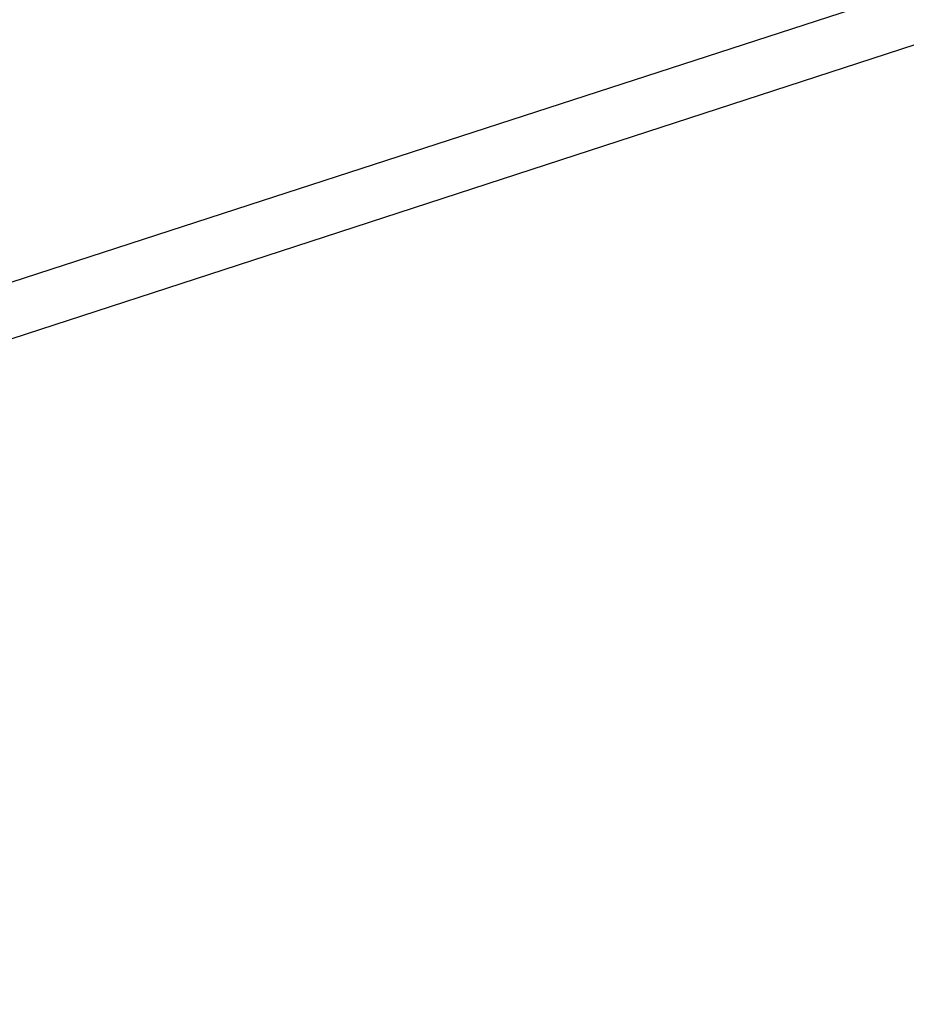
# Model space of a CAD drawing. Header units: millimetres. Extents: x -243.9 to -229.5, y -3.7 to 10.8.
# Tile 116 of 256: x -239.5989 to -239.5583, y 2.5254 to 2.5705. Entities that reach past the tile are written whole.
import ezdxf

# ---------------------------------------------------------------- set-up
doc = ezdxf.new("R2010")
doc.units = ezdxf.units.MM
doc.header["$MEASUREMENT"] = 0
doc.layers.add('Default', color=7, linetype='Continuous', true_color=0x000000)

msp = doc.modelspace()

# ---------------------------------------------------------------- linework, layer by layer
at = {"layer": 'Default'}
msp.add_open_spline([(-233.690532, 3.75, 128.804588), (-233.690313, 4.136108, 128.804588), (-233.844103, 4.90838, 128.804588), (-234.508915, 5.903472, 128.804588), (-235.339376, 6.449053, 128.804588), (-236.084572, 6.664703, 128.804588), (-236.841333, 6.736961, 128.804588), (-237.798893, 6.546505, 128.804588), (-238.623711, 5.995299, 128.804588), (-239.123265, 5.380749, 128.804588), (-239.395458, 4.857328, 128.804588), (-239.555341, 4.305999, 128.804588), (-239.627427, 3.549175, 128.804588), (-239.437084, 2.591657, 128.804588), (-238.885806, 1.766812, 128.804588), (-238.271295, 1.267272, 128.804588), (-237.747853, 0.995071, 128.804588), (-237.196534, 0.835193, 128.804588), (-236.439705, 0.763104, 128.804588), (-235.48219, 0.953449, 128.804588), (-234.657343, 1.504726, 128.804588), (-234.157804, 2.119237, 128.804588), (-233.885609, 2.642669, 128.804588), (-233.725632, 3.194043, 128.804588), (-233.690488, 3.564637, 128.804588), (-233.690532, 3.75, 128.804588)], degree=3, knots=[0, 0, 0, 0, 1.158433, 2.316866, 3.521729, 4.07773, 4.633732, 5.792165, 6.950598, 7.55303, 8.155461, 8.711463, 9.267464, 10.425897, 11.58433, 12.186762, 12.789193, 13.345195, 13.901196, 15.059629, 16.218062, 16.820494, 17.422925, 17.978927, 18.534928, 18.534928, 18.534928, 18.534928], dxfattribs=at)
for points in [[(-239.58466, 2.932811, 127.848938), (-240.864437, 2.68183, 123.515604), (-242.144213, 2.430849, 119.182271), (-243.423989, 2.179868, 114.848938)], [(-239.558694, 2.571627, 127.848938), (-240.826936, 2.160118, 123.515604), (-242.095178, 1.748609, 119.182271), (-243.363421, 1.337101, 114.848938)], [(-239.557928, 2.569318, 127.848938), (-240.825836, 2.156782, 123.515604), (-242.093744, 1.744245, 119.182271), (-243.361652, 1.331709, 114.848938)]]:
    msp.add_open_spline(points, degree=3, dxfattribs=at)

doc.saveas('drawing.dxf')
